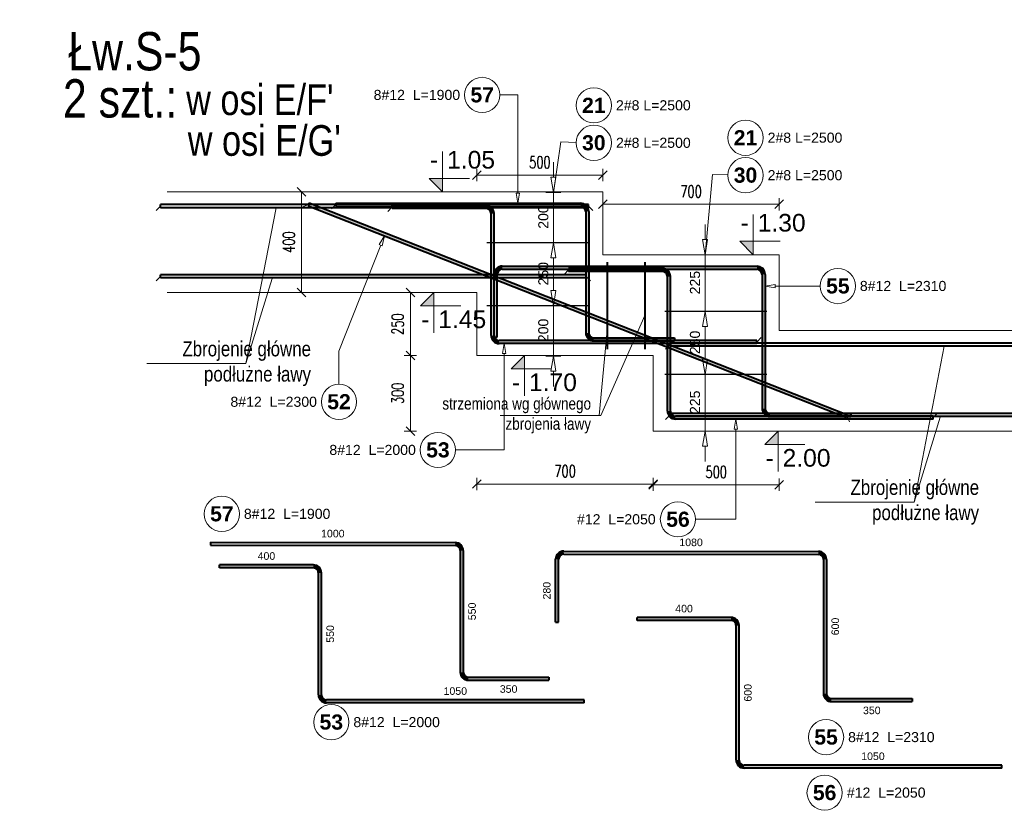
# Model space of a CAD drawing. Extents: x 40861 to 114399, y -71497 to -5875.
# Tile 22 of 45: x 87682 to 91590, y -40078 to -36940. Entities that reach past the tile are written whole.
import ezdxf
from ezdxf.enums import TextEntityAlignment as Align

# ---------------------------------------------------------------- set-up
doc = ezdxf.new("R2010")
doc.units = 0
doc.header["$LTSCALE"] = 10
doc.header["$MEASUREMENT"] = 0
for name, color, linetype, lineweight in [('P-Opis', 1, 'Continuous', 18), ('P-Opis fundamenty', 193, 'Continuous', 9), ('P-Wymiar', 254, 'Continuous', 9)]:
    doc.layers.add(name, color=color, linetype=linetype, lineweight=lineweight)
for name, color, linetype in [('RCAD_kształt pręta', 7, 'Continuous'), ('RCAD_opis kształtu pręta', 7, 'Continuous'), ('RCAD_opis rozkładu', 7, 'Continuous'), ('RCAD_pręt wyrzucony', 130, 'Continuous'), ('RCAD_rozkład pręta', 7, 'Continuous'), ('RCAD_symbole graficzne', 7, 'Continuous')]:
    doc.layers.add(name, color=color, linetype=linetype)
doc.styles.add('_Fd Opis', font='arial.ttf', dxfattribs={"width": 0.8})
doc.styles.add('ROMANS', font='romans.shx', dxfattribs={"width": 0.7})
doc.styles.add('style1', font='arial.ttf')
doc.styles.add('style3', font='arialbd.ttf')
doc.dimstyles.new('A25', dxfattribs={"dimscale": 27, "dimtxt": 1.75, "dimasz": 0.05, "dimexe": 0, "dimexo": 0, "dimgap": 1, "dimtad": 1, "dimdec": 4, "dimrnd": 1, "dimdsep": 46, "dimtxsty": 'ROMANS', "dimblk": '[[[[[[[[', "dimcen": 2, "dimdle": 2, "dimse1": 1, "dimse2": 1, "dimclrd": 256, "dimclrt": 1, "dimadec": 0, "dimazin": 0, "dimtfac": 1, "dimtdec": 4, "dimtix": 1, "dimtmove": 2, "dimatfit": 3, "dimldrblk": '[[[[[[[[', "dimfxl": 0, "dimtvp": 0.6, "dimtolj": 1, "dimlwd": -1, "dimarcsym": 0})

# ---------------------------------------------------------------- blocks, each defined once
blk = doc.blocks.new('[[[[[[[[')
at = {"layer": 'P-Wymiar'}
for p, q in [((-12.7, -12.7), (12.7, 12.7)), ((0, 0), (-4.6, 0)), ((0, 18), (0, -18))]:
    blk.add_line(p, q, dxfattribs=at)
blk = doc.blocks.new('*D727')
at = {"layer": 'Defpoints', "color": 0}
for p in [(89496.9, -38022.7), (89232.7, -38272.7), (89496.9, -38272.7)]:
    blk.add_point(p, dxfattribs=at)
at = {"layer": 'P-Wymiar', "transparency": 16777216}
blk.add_line((89232.7, -38024.1), (89232.7, -38271.4), dxfattribs=at)
at = {"layer": 'P-Wymiar', "transparency": 16777216, "xscale": 1.35, "yscale": 1.35, "zscale": 1.35}
for p, rotation in [((89232.7, -38022.7), 90), ((89232.7, -38272.7), 270)]:
    blk.add_blockref('[[[[[[[[', p, dxfattribs=dict(at, rotation=rotation))
at = {"layer": 'P-Wymiar', "color": 1, "transparency": 16777216, "insert": (89182.1, -38147.7), "char_height": 47.25, "attachment_point": 5, "rotation": 90, "style": 'ROMANS'}
blk.add_mtext('\\A1;250', dxfattribs=at)
blk = doc.blocks.new('*D728')
at = {"layer": 'Defpoints', "color": 0}
for p in [(89496.9, -38272.7), (89232.7, -38572.7), (90196.9, -38572.7)]:
    blk.add_point(p, dxfattribs=at)
at = {"layer": 'P-Wymiar', "transparency": 16777216}
blk.add_line((89232.7, -38274.1), (89232.7, -38571.4), dxfattribs=at)
at = {"layer": 'P-Wymiar', "transparency": 16777216, "xscale": 1.35, "yscale": 1.35, "zscale": 1.35}
for p, rotation in [((89232.7, -38272.7), 90), ((89232.7, -38572.7), 270)]:
    blk.add_blockref('[[[[[[[[', p, dxfattribs=dict(at, rotation=rotation))
at = {"layer": 'P-Wymiar', "color": 1, "transparency": 16777216, "insert": (89182.1, -38422.7), "char_height": 47.25, "attachment_point": 5, "rotation": 90, "style": 'ROMANS'}
blk.add_mtext('\\A1;300', dxfattribs=at)
blk = doc.blocks.new('*D729')
at = {"layer": 'Defpoints', "color": 0}
for p in [(89996.9, -37622.7), (89996.9, -37872.7), (91975.4, -37872.7)]:
    blk.add_point(p, dxfattribs=at)
at = {"layer": 'P-Wymiar', "transparency": 16777216}
blk.add_line((91975.4, -37624.1), (91975.4, -37871.4), dxfattribs=at)
at = {"layer": 'P-Wymiar', "transparency": 16777216, "xscale": 1.35, "yscale": 1.35, "zscale": 1.35}
for p, rotation in [((91975.4, -37622.7), 90), ((91975.4, -37872.7), 270)]:
    blk.add_blockref('[[[[[[[[', p, dxfattribs=dict(at, rotation=rotation))
at = {"layer": 'P-Wymiar', "color": 1, "transparency": 16777216, "insert": (91924.8, -37747.7), "char_height": 47.25, "attachment_point": 5, "rotation": 90, "style": 'ROMANS'}
blk.add_mtext('\\A1;250', dxfattribs=at)
blk = doc.blocks.new('*D730')
at = {"layer": 'Defpoints', "color": 0}
for p in [(89996.9, -37872.7), (91850.7, -38172.7), (91975.4, -38172.7)]:
    blk.add_point(p, dxfattribs=at)
at = {"layer": 'P-Wymiar', "transparency": 16777216}
blk.add_line((91975.4, -37874.1), (91975.4, -38171.4), dxfattribs=at)
at = {"layer": 'P-Wymiar', "transparency": 16777216, "xscale": 1.35, "yscale": 1.35, "zscale": 1.35}
for p, rotation in [((91975.4, -37872.7), 90), ((91975.4, -38172.7), 270)]:
    blk.add_blockref('[[[[[[[[', p, dxfattribs=dict(at, rotation=rotation))
at = {"layer": 'P-Wymiar', "color": 1, "transparency": 16777216, "insert": (91924.8, -38022.7), "char_height": 47.25, "attachment_point": 5, "rotation": 90, "style": 'ROMANS'}
blk.add_mtext('\\A1;300', dxfattribs=at)
blk = doc.blocks.new('*D731')
at = {"layer": 'Defpoints', "color": 0}
for p in [(89496.9, -37737.4), (90196.9, -38287.4), (90196.9, -38782.7)]:
    blk.add_point(p, dxfattribs=at)
at = {"layer": 'P-Wymiar', "transparency": 16777216}
blk.add_line((89498.3, -38782.7), (90195.6, -38782.7), dxfattribs=at)
at = {"layer": 'P-Wymiar', "transparency": 16777216, "xscale": 1.35, "yscale": 1.35, "zscale": 1.35, "rotation": 180}
blk.add_blockref('[[[[[[[[', (89496.9, -38782.7), dxfattribs=at)
at = {"layer": 'P-Wymiar', "transparency": 16777216, "xscale": 1.35, "yscale": 1.35, "zscale": 1.35}
blk.add_blockref('[[[[[[[[', (90196.9, -38782.7), dxfattribs=at)
at = {"layer": 'P-Wymiar', "color": 1, "transparency": 16777216, "insert": (89846.9, -38732.1), "char_height": 47.25, "attachment_point": 5, "style": 'ROMANS'}
blk.add_mtext('\\A1;700', dxfattribs=at)
blk = doc.blocks.new('*D732')
at = {"layer": 'Defpoints', "color": 0}
for p in [(88616, -37622.7), (88800.8, -37622.7), (88616, -38022.7)]:
    blk.add_point(p, dxfattribs=at)
at = {"layer": 'P-Wymiar', "transparency": 16777216}
blk.add_line((88800.8, -38021.4), (88800.8, -37624.1), dxfattribs=at)
at = {"layer": 'P-Wymiar', "transparency": 16777216, "xscale": 1.35, "yscale": 1.35, "zscale": 1.35}
for p, rotation in [((88800.8, -37622.7), 90), ((88800.8, -38022.7), 270)]:
    blk.add_blockref('[[[[[[[[', p, dxfattribs=dict(at, rotation=rotation))
at = {"layer": 'P-Wymiar', "color": 1, "transparency": 16777216, "insert": (88750.2, -37822.7), "char_height": 47.25, "attachment_point": 5, "rotation": 90, "style": 'ROMANS'}
blk.add_mtext('\\A1;400', dxfattribs=at)
blk = doc.blocks.new('*D734')
at = {"layer": 'Defpoints', "color": 0}
for p in [(90696.9, -37672.5), (89996.9, -38186.8), (90696.9, -38436.8)]:
    blk.add_point(p, dxfattribs=at)
at = {"layer": 'P-Wymiar', "transparency": 16777216}
blk.add_line((89998.3, -37672.5), (90695.6, -37672.5), dxfattribs=at)
at = {"layer": 'P-Wymiar', "transparency": 16777216, "xscale": 1.35, "yscale": 1.35, "zscale": 1.35, "rotation": 180}
blk.add_blockref('[[[[[[[[', (89996.9, -37672.5), dxfattribs=at)
at = {"layer": 'P-Wymiar', "transparency": 16777216, "xscale": 1.35, "yscale": 1.35, "zscale": 1.35}
blk.add_blockref('[[[[[[[[', (90696.9, -37672.5), dxfattribs=at)
at = {"layer": 'P-Wymiar', "color": 1, "transparency": 16777216, "insert": (90346.9, -37621.9), "char_height": 47.25, "attachment_point": 5, "style": 'ROMANS'}
blk.add_mtext('\\A1;700', dxfattribs=at)
blk = doc.blocks.new('*D760')
at = {"layer": 'Defpoints', "color": 0}
for p in [(90696.9, -38172.7), (90196.9, -38422.7), (90696.9, -38785.6)]:
    blk.add_point(p, dxfattribs=at)
at = {"layer": 'P-Wymiar', "transparency": 16777216}
blk.add_line((90198.3, -38785.6), (90695.6, -38785.6), dxfattribs=at)
at = {"layer": 'P-Wymiar', "transparency": 16777216, "xscale": 1.35, "yscale": 1.35, "zscale": 1.35, "rotation": 180}
blk.add_blockref('[[[[[[[[', (90196.9, -38785.6), dxfattribs=at)
at = {"layer": 'P-Wymiar', "transparency": 16777216, "xscale": 1.35, "yscale": 1.35, "zscale": 1.35}
blk.add_blockref('[[[[[[[[', (90696.9, -38785.6), dxfattribs=at)
at = {"layer": 'P-Wymiar', "color": 1, "transparency": 16777216, "insert": (90446.9, -38735), "char_height": 47.25, "attachment_point": 5, "style": 'ROMANS'}
blk.add_mtext('\\A1;500', dxfattribs=at)
blk = doc.blocks.new('*D761')
at = {"layer": 'Defpoints', "color": 0}
for p in [(89996.9, -37556.3), (89996.9, -37818.7), (89496.9, -38272.7)]:
    blk.add_point(p, dxfattribs=at)
at = {"layer": 'P-Wymiar', "transparency": 16777216}
blk.add_line((89498.3, -37556.3), (89995.6, -37556.3), dxfattribs=at)
at = {"layer": 'P-Wymiar', "transparency": 16777216, "xscale": 1.35, "yscale": 1.35, "zscale": 1.35, "rotation": 180}
blk.add_blockref('[[[[[[[[', (89496.9, -37556.3), dxfattribs=at)
at = {"layer": 'P-Wymiar', "transparency": 16777216, "xscale": 1.35, "yscale": 1.35, "zscale": 1.35}
blk.add_blockref('[[[[[[[[', (89996.9, -37556.3), dxfattribs=at)
at = {"layer": 'P-Wymiar', "color": 1, "transparency": 16777216, "insert": (89746.9, -37505.7), "char_height": 47.25, "attachment_point": 5, "style": 'ROMANS'}
blk.add_mtext('\\A1;500', dxfattribs=at)

msp = doc.modelspace()

# ---------------------------------------------------------------- hatches: boundary and pattern name
at = {"layer": 'RCAD_kształt pręta', "lineweight": 40, "true_color": 0x919191}
for points in [[(88826.25018, -37678.19314), (88830.64411, -37667.02653), (90967.96728, -38508.03777), (90963.57335, -38519.20439)], [(88936.88815, -37679.55369), (88936.90039, -37667.5537), (89908.6374, -37668.54535), (89908.62516, -37680.54534)], [(89532.75621, -37677.15549), (89532.75621, -37689.15549), (89159.92454, -37689.15549), (89159.92454, -37677.15549)], [(89564.75621, -38193.23076), (89552.75621, -38193.23076), (89552.75621, -37709.15549), (89564.75621, -37709.15549)], [(89928.60475, -37700.54533), (89940.60475, -37700.54533), (89940.60475, -38183.02316), (89928.60475, -38183.02316)], [(89577.27543, -38199.56198), (89565.27544, -38199.55047), (89565.51506, -37949.55059), (89577.51506, -37949.56209)], [(89597.53422, -37929.58127), (89597.54572, -37917.58128), (90608.63542, -37918.55042), (90608.62392, -37930.55042)], [(90232.75621, -37927.15549), (90232.75621, -37939.15549), (89859.92454, -37939.15549), (89859.92454, -37927.15549)], [(90628.60475, -37950.55041), (90640.60475, -37950.55041), (90640.60475, -38483.02316), (90628.60475, -38483.02316)], [(90264.75621, -38493.23076), (90252.75621, -38493.23076), (90252.75621, -37959.15549), (90264.75621, -37959.15549)], [(90607.66426, -38213.23076), (90607.66426, -38225.23076), (89584.75621, -38225.23076), (89584.75621, -38213.23076)], [(89960.60475, -38215.02316), (89960.60475, -38203.02316), (90280.60475, -38203.02316), (90280.60475, -38215.02316)], [(91307.66426, -38513.23076), (91307.66426, -38525.23076), (90284.75621, -38525.23076), (90284.75621, -38513.23076)], [(90660.60475, -38515.02316), (90660.60475, -38503.02316), (90980.60475, -38503.02316), (90980.60475, -38515.02316)]]:
    msp.add_hatch(color=252, dxfattribs=at).paths.add_polyline_path(points, flags=0)
h = msp.add_hatch(color=252, dxfattribs=at)
edge = h.paths.add_edge_path(flags=0)
edge.add_line((89564.75621, -37709.15549), (89552.75621, -37709.15549))
edge.add_arc((89532.75621, -37709.15549), 20, 0, 90.00000005)
edge.add_line((89532.75621, -37689.15549), (89532.75621, -37677.15549))
edge.add_arc((89532.75621, -37709.15549), 32, 360, 450.00000005, ccw=False)
h = msp.add_hatch(color=252, dxfattribs=at)
edge = h.paths.add_edge_path(flags=0)
edge.add_line((89940.60475, -37700.54533), (89928.60475, -37700.54533))
edge.add_arc((89908.60475, -37700.54533), 20, 0, 89.94153022)
edge.add_line((89908.62516, -37680.54534), (89908.6374, -37668.54535))
edge.add_arc((89908.60475, -37700.54533), 32, 360, 449.94153022, ccw=False)
h = msp.add_hatch(color=252, dxfattribs=at)
edge = h.paths.add_edge_path(flags=0)
edge.add_line((89597.54572, -37917.58128), (89597.53422, -37929.58127))
edge.add_arc((89597.51505, -37949.58126), 20, 89.94508105, 179.94508105)
edge.add_line((89577.51506, -37949.56209), (89565.51506, -37949.55059))
edge.add_arc((89597.51505, -37949.58126), 32, 449.94508105, 539.94508105, ccw=False)
h = msp.add_hatch(color=252, dxfattribs=at)
edge = h.paths.add_edge_path(flags=0)
edge.add_line((90264.75621, -37959.15549), (90252.75621, -37959.15549))
edge.add_arc((90232.75621, -37959.15549), 20, 0, 90.00000005)
edge.add_line((90232.75621, -37939.15549), (90232.75621, -37927.15549))
edge.add_arc((90232.75621, -37959.15549), 32, 360, 450.00000005, ccw=False)
h = msp.add_hatch(color=252, dxfattribs=at)
edge = h.paths.add_edge_path(flags=0)
edge.add_line((90640.60475, -37950.55041), (90628.60475, -37950.55041))
edge.add_arc((90608.60475, -37950.55041), 20, 0, 89.94508105)
edge.add_line((90608.62392, -37930.55042), (90608.63542, -37918.55042))
edge.add_arc((90608.60475, -37950.55041), 32, 360, 449.94508105, ccw=False)
h = msp.add_hatch(color=252, dxfattribs=at)
edge = h.paths.add_edge_path(flags=0)
edge.add_line((89928.60475, -38183.02316), (89940.60475, -38183.02316))
edge.add_arc((89960.60475, -38183.02316), 20, -180, -90)
edge.add_line((89960.60475, -38203.02316), (89960.60475, -38215.02316))
edge.add_arc((89960.60475, -38183.02316), 32, 180, 270, ccw=False)
h = msp.add_hatch(color=252, dxfattribs=at)
edge = h.paths.add_edge_path(flags=0)
edge.add_line((89552.75621, -38193.23076), (89564.75621, -38193.23076))
edge.add_arc((89584.75621, -38193.23076), 20, -180, -90)
edge.add_line((89584.75621, -38213.23076), (89584.75621, -38225.23076))
edge.add_arc((89584.75621, -38193.23076), 32, 180, 270, ccw=False)
h = msp.add_hatch(color=252, dxfattribs=at)
edge = h.paths.add_edge_path(flags=0)
edge.add_line((90252.75621, -38493.23076), (90264.75621, -38493.23076))
edge.add_arc((90284.75621, -38493.23076), 20, -180, -90)
edge.add_line((90284.75621, -38513.23076), (90284.75621, -38525.23076))
edge.add_arc((90284.75621, -38493.23076), 32, 180, 270, ccw=False)
h = msp.add_hatch(color=252, dxfattribs=at)
edge = h.paths.add_edge_path(flags=0)
edge.add_line((90628.60475, -38483.02316), (90640.60475, -38483.02316))
edge.add_arc((90660.60475, -38483.02316), 20, -180, -90)
edge.add_line((90660.60475, -38503.02316), (90660.60475, -38515.02316))
edge.add_arc((90660.60475, -38483.02316), 32, 180, 270, ccw=False)
at = {"layer": 'RCAD_pręt wyrzucony', "lineweight": 40}
for points in [[(88438.79718, -39026.08461), (88438.80943, -39014.08461), (89410.54644, -39015.07626), (89410.53419, -39027.07625)], [(89430.51378, -39047.07624), (89442.51378, -39047.07624), (89442.51378, -39529.55407), (89430.51378, -39529.55407)], [(89820.94557, -39331.02844), (89808.94557, -39331.01694), (89809.1852, -39081.01706), (89821.1852, -39081.02856)], [(89841.20436, -39061.04774), (89841.21586, -39049.04774), (90852.30556, -39050.01689), (90852.29405, -39062.01688)], [(90872.27488, -39082.01687), (90884.27488, -39082.01687), (90884.27488, -39614.48963), (90872.27488, -39614.48963)], [(88847.45908, -39103.68472), (88847.45908, -39115.68472), (88474.62741, -39115.68472), (88474.62741, -39103.68472)], [(88879.45908, -39619.76), (88867.45908, -39619.76), (88867.45908, -39135.68472), (88879.45908, -39135.68472)], [(90505.41966, -39312.36047), (90505.41966, -39324.36047), (90132.58799, -39324.36047), (90132.58799, -39312.36047)], [(90537.41966, -39878.43575), (90525.41966, -39878.43575), (90525.41966, -39344.36047), (90537.41966, -39344.36047)], [(89462.51378, -39561.55407), (89462.51378, -39549.55407), (89782.51378, -39549.55407), (89782.51378, -39561.55407)], [(90904.27488, -39646.48963), (90904.27488, -39634.48963), (91224.27488, -39634.48963), (91224.27488, -39646.48963)], [(89922.36713, -39639.76), (89922.36713, -39651.76), (88899.45908, -39651.76), (88899.45908, -39639.76)], [(91580.32771, -39898.43575), (91580.32771, -39910.43575), (90557.41966, -39910.43575), (90557.41966, -39898.43575)]]:
    msp.add_hatch(color=4, dxfattribs=at).paths.add_polyline_path(points, flags=0)
h = msp.add_hatch(color=4, dxfattribs=at)
edge = h.paths.add_edge_path(flags=0)
edge.add_line((89442.51378, -39047.07624), (89430.51378, -39047.07624))
edge.add_arc((89410.51378, -39047.07624), 20, 0, 89.94153022)
edge.add_line((89410.53419, -39027.07625), (89410.54644, -39015.07626))
edge.add_arc((89410.51378, -39047.07624), 32, 360, 449.94153022, ccw=False)
h = msp.add_hatch(color=4, dxfattribs=at)
edge = h.paths.add_edge_path(flags=0)
edge.add_line((89841.21586, -39049.04774), (89841.20436, -39061.04774))
edge.add_arc((89841.18519, -39081.04773), 20, 89.94508105, 179.94508105)
edge.add_line((89821.1852, -39081.02856), (89809.1852, -39081.01706))
edge.add_arc((89841.18519, -39081.04773), 32, 449.94508105, 539.94508105, ccw=False)
h = msp.add_hatch(color=4, dxfattribs=at)
edge = h.paths.add_edge_path(flags=0)
edge.add_line((90884.27488, -39082.01687), (90872.27488, -39082.01687))
edge.add_arc((90852.27488, -39082.01687), 20, 0, 89.94508105)
edge.add_line((90852.29405, -39062.01688), (90852.30556, -39050.01689))
edge.add_arc((90852.27488, -39082.01687), 32, 360, 449.94508105, ccw=False)
h = msp.add_hatch(color=4, dxfattribs=at)
edge = h.paths.add_edge_path(flags=0)
edge.add_line((88879.45908, -39135.68472), (88867.45908, -39135.68472))
edge.add_arc((88847.45908, -39135.68472), 20, 0, 90.00000005)
edge.add_line((88847.45908, -39115.68472), (88847.45908, -39103.68472))
edge.add_arc((88847.45908, -39135.68472), 32, 360, 450.00000005, ccw=False)
h = msp.add_hatch(color=4, dxfattribs=at)
edge = h.paths.add_edge_path(flags=0)
edge.add_line((90537.41966, -39344.36047), (90525.41966, -39344.36047))
edge.add_arc((90505.41966, -39344.36047), 20, 0, 90.00000005)
edge.add_line((90505.41966, -39324.36047), (90505.41966, -39312.36047))
edge.add_arc((90505.41966, -39344.36047), 32, 360, 450.00000005, ccw=False)
h = msp.add_hatch(color=4, dxfattribs=at)
edge = h.paths.add_edge_path(flags=0)
edge.add_line((89430.51378, -39529.55407), (89442.51378, -39529.55407))
edge.add_arc((89462.51378, -39529.55407), 20, -180, -90)
edge.add_line((89462.51378, -39549.55407), (89462.51378, -39561.55407))
edge.add_arc((89462.51378, -39529.55407), 32, 180, 270, ccw=False)
h = msp.add_hatch(color=4, dxfattribs=at)
edge = h.paths.add_edge_path(flags=0)
edge.add_line((88867.45908, -39619.76), (88879.45908, -39619.76))
edge.add_arc((88899.45908, -39619.76), 20, -180, -90)
edge.add_line((88899.45908, -39639.76), (88899.45908, -39651.76))
edge.add_arc((88899.45908, -39619.76), 32, 180, 270, ccw=False)
h = msp.add_hatch(color=4, dxfattribs=at)
edge = h.paths.add_edge_path(flags=0)
edge.add_line((90872.27488, -39614.48963), (90884.27488, -39614.48963))
edge.add_arc((90904.27488, -39614.48963), 20, -180, -90)
edge.add_line((90904.27488, -39634.48963), (90904.27488, -39646.48963))
edge.add_arc((90904.27488, -39614.48963), 32, 180, 270, ccw=False)
h = msp.add_hatch(color=4, dxfattribs=at)
edge = h.paths.add_edge_path(flags=0)
edge.add_line((90525.41966, -39878.43575), (90537.41966, -39878.43575))
edge.add_arc((90557.41966, -39878.43575), 20, -180, -90)
edge.add_line((90557.41966, -39898.43575), (90557.41966, -39910.43575))
edge.add_arc((90557.41966, -39878.43575), 32, 180, 270, ccw=False)
at = {"layer": 'RCAD_symbole graficzne', "lineweight": 40}
for points in [[(89307.18345, -37569.39007), (89360.51678, -37622.7234), (89360.51678, -37569.39007)], [(90540.25631, -37819.39007), (90593.58964, -37872.7234), (90593.58964, -37819.39007)], [(89272.17627, -38076.05674), (89325.5096, -38022.7234), (89325.5096, -38076.05674)], [(89632.1815, -38326.05674), (89685.51483, -38272.7234), (89685.51483, -38326.05674)], [(90639.0688, -38626.05674), (90692.40213, -38572.7234), (90692.40213, -38626.05674)]]:
    msp.add_hatch(color=1, dxfattribs=at).paths.add_polyline_path(points, flags=0)

# ---------------------------------------------------------------- linework, layer by layer
at = {"lineweight": 40}
for points in [[(90013.4193, -37901.68639), (90013.4193, -38247.787)], [(90163.4193, -37901.68639), (90163.4193, -38247.787)]]:
    msp.add_lwpolyline(points, dxfattribs=at)
at = {"layer": 'P-Opis', "lineweight": 13}
for points in [[(88186.94624, -38304.78784), (88579.64872, -38304.78784), (88699.57757, -37685.8527), (88579.64872, -38304.78784), (88684.08684, -37967.58915)], [(89595.61589, -38511.18071), (89988.31837, -38511.18071), (90163.4193, -38114.38922), (89988.31837, -38511.18071), (90163.4193, -38114.38922)], [(89589.09399, -38511.18071), (89981.79646, -38511.18071), (90013.4193, -38173.98202), (89981.79646, -38511.18071), (90013.4193, -38173.98202)], [(90839.22503, -38854.78784), (91231.92751, -38854.78784), (91351.85635, -38235.8527), (91231.92751, -38854.78784), (91336.36563, -38517.58915)]]:
    msp.add_lwpolyline(points, dxfattribs=at)
at = {"layer": 'P-Opis fundamenty', "color": 2}
msp.add_lwpolyline([(88267.26942, -37622.7234), (89996.94436, -37622.7234), (89996.94436, -37872.7234), (90696.94436, -37872.7234), (90696.94436, -38172.7234), (91683.83116, -38172.7234)], dxfattribs=at)
at = {"layer": 'P-Opis fundamenty', "color": 1}
msp.add_lwpolyline([(88267.26942, -38022.7234), (89496.94436, -38022.7234), (89496.94436, -38272.7234), (90196.94436, -38272.7234), (90196.94436, -38572.7234), (91683.83116, -38572.7234)], dxfattribs=at)
at = {"layer": 'RCAD_kształt pręta', "color": 2, "lineweight": 5}
for p, q in [((88240.38345, -37679.8527), (88222.88345, -37697.3527)), ((88828.44714, -37672.60983), (88805.75467, -37682.48667)), ((88936.89427, -37673.5537), (88919.37642, -37691.03583)), ((89939.74894, -37679.8527), (89957.24894, -37697.3527)), ((89159.92454, -37683.15549), (89142.42454, -37700.65549)), ((89859.92454, -37933.15549), (89842.42454, -37950.65549)), ((88240.38345, -37958.90558), (88222.88345, -37976.40558)), ((89929.72998, -37958.90558), (89947.22998, -37976.40558)), ((90607.66426, -38219.23076), (90625.16426, -38201.73076)), ((90262.18288, -38229.8527), (90244.68288, -38247.3527)), ((90262.18288, -38508.90558), (90244.68288, -38526.40558)), ((90965.77031, -38513.62108), (90975.64715, -38536.31355)), ((91307.66426, -38519.23076), (91325.16426, -38501.73076))]:
    msp.add_line(p, q, dxfattribs=at)
at = {"layer": 'RCAD_kształt pręta', "color": 4, "lineweight": 40}
for p, q in [((89939.74894, -37673.8527), (88240.38345, -37673.8527)), ((88240.38345, -37685.8527), (88240.38345, -37673.8527)), ((88830.64411, -37667.02653), (88826.25018, -37678.19314)), ((88826.25018, -37678.19314), (90963.57335, -38519.20439)), ((88830.64411, -37667.02653), (90967.96728, -38508.03777)), ((88936.90039, -37667.5537), (88936.88815, -37679.55369)), ((88936.88815, -37679.55369), (89908.62516, -37680.54534)), ((88936.90039, -37667.5537), (89908.6374, -37668.54535)), ((89532.75621, -37677.15549), (89159.92454, -37677.15549)), ((89159.92454, -37689.15549), (89159.92454, -37677.15549)), ((89939.74894, -37685.8527), (89939.74894, -37673.8527)), ((89939.74894, -37685.8527), (88240.38345, -37685.8527)), ((89532.75621, -37689.15549), (89159.92454, -37689.15549)), ((89552.75621, -38193.23076), (89552.75621, -37709.15549)), ((89564.75621, -38193.23076), (89564.75621, -37709.15549)), ((89928.60475, -37700.54533), (89928.60475, -38183.02316)), ((89940.60475, -37700.54533), (89940.60475, -38183.02316)), ((89929.72998, -37952.90558), (88240.38345, -37952.90558)), ((88240.38345, -37964.90558), (88240.38345, -37952.90558)), ((89565.27544, -38199.55047), (89565.51506, -37949.55059)), ((89577.27543, -38199.56198), (89577.51506, -37949.56209)), ((89597.53422, -37929.58127), (90608.62392, -37930.55042)), ((89597.54572, -37917.58128), (90608.63542, -37918.55042)), ((90232.75621, -37927.15549), (89859.92454, -37927.15549)), ((89859.92454, -37939.15549), (89859.92454, -37927.15549)), ((90232.75621, -37939.15549), (89859.92454, -37939.15549)), ((89929.72998, -37964.90558), (89929.72998, -37952.90558)), ((90628.60475, -37950.55041), (90628.60475, -38483.02316)), ((90640.60475, -37950.55041), (90640.60475, -38483.02316)), ((89929.72998, -37964.90558), (88240.38345, -37964.90558)), ((90252.75621, -38493.23076), (90252.75621, -37959.15549)), ((90264.75621, -38493.23076), (90264.75621, -37959.15549)), ((89565.27544, -38199.55047), (89577.27543, -38199.56198)), ((90607.66426, -38213.23076), (89584.75621, -38213.23076)), ((90607.66426, -38225.23076), (89584.75621, -38225.23076)), ((89960.60475, -38203.02316), (90280.60475, -38203.02316)), ((89960.60475, -38215.02316), (90280.60475, -38215.02316)), ((91961.54837, -38223.8527), (90262.18288, -38223.8527)), ((90262.18288, -38235.8527), (90262.18288, -38223.8527)), ((90280.60475, -38203.02316), (90280.60475, -38215.02316)), ((90607.66426, -38225.23076), (90607.66426, -38213.23076)), ((91961.54837, -38235.8527), (90262.18288, -38235.8527)), ((91951.52941, -38502.90558), (90262.18288, -38502.90558)), ((90262.18288, -38514.90558), (90262.18288, -38502.90558)), ((91951.52941, -38514.90558), (90262.18288, -38514.90558)), ((91307.66426, -38513.23076), (90284.75621, -38513.23076)), ((91307.66426, -38525.23076), (90284.75621, -38525.23076)), ((90660.60475, -38503.02316), (90980.60475, -38503.02316)), ((90660.60475, -38515.02316), (90980.60475, -38515.02316)), ((90967.96728, -38508.03777), (90963.57335, -38519.20439)), ((90980.60475, -38503.02316), (90980.60475, -38515.02316)), ((91307.66426, -38525.23076), (91307.66426, -38513.23076))]:
    msp.add_line(p, q, dxfattribs=at)
for centre, radius, start, end in [((89532.75621, -37709.15549), 32, 0, 90.00000005), ((89908.60475, -37700.54533), 20, 0, 89.94153022), ((89908.60475, -37700.54533), 32, 0, 89.94153022), ((89532.75621, -37709.15549), 20, 0, 90.00000005), ((89597.51505, -37949.58126), 32, 89.94508105, 179.94508105), ((89597.51505, -37949.58126), 20, 89.94508105, 179.94508105), ((90232.75621, -37959.15549), 32, 0, 90.00000005), ((90232.75621, -37959.15549), 20, 0, 90.00000005), ((90608.60475, -37950.55041), 20, 0, 89.94508105), ((90608.60475, -37950.55041), 32, 0, 89.94508105), ((89960.60475, -38183.02316), 32, 180, 270), ((89960.60475, -38183.02316), 20, 180, 270), ((89584.75621, -38193.23076), 32, 180, 270), ((89584.75621, -38193.23076), 20, 180, 270), ((90284.75621, -38493.23076), 32, 180, 270), ((90284.75621, -38493.23076), 20, 180, 270), ((90660.60475, -38483.02316), 32, 180, 270), ((90660.60475, -38483.02316), 20, 180, 270)]:
    msp.add_arc(centre, radius, start, end, dxfattribs=at)
at = {"layer": 'RCAD_opis kształtu pręta', "color": 8, "lineweight": 0}
for p, q in [((89659.258, -37238.46134), (89587.57251, -37238.46134)), ((89659.258, -37238.46134), (89658.86019, -37628.29043)), ((89658.81937, -37668.29041), (89652.19352, -37628.28363)), ((89665.52685, -37628.29723), (89652.19352, -37628.28363)), ((89665.52685, -37628.29723), (89658.81937, -37668.29041)), ((89108.44464, -37832.21857), (89129.29475, -37797.43758)), ((89129.29475, -37797.43758), (89120.85199, -37837.10071)), ((88949.14315, -38255.26998), (89114.64831, -37834.65964)), ((89108.44464, -37832.21857), (89120.85199, -37837.10071)), ((90640.60475, -37996.88021), (90680.60475, -37990.21355)), ((90680.60475, -38003.54688), (90680.60475, -37990.21355)), ((90680.60475, -38003.54688), (90640.60475, -37996.88021)), ((90787.73081, -37996.88021), (90680.60475, -37996.88021)), ((90787.73081, -37996.88021), (90859.4163, -37996.88021)), ((89598.69311, -38265.23076), (89605.35978, -38225.23076)), ((89605.35978, -38225.23076), (89612.02645, -38265.23076)), ((88949.14315, -38255.26998), (88949.14315, -38386.54299)), ((89598.69311, -38265.23076), (89612.02645, -38265.23076)), ((89605.35978, -38647.57465), (89605.35978, -38265.23076)), ((90517.58113, -38565.23076), (90524.2478, -38525.23076)), ((90524.2478, -38525.23076), (90530.91446, -38565.23076)), ((90517.58113, -38565.23076), (90530.91446, -38565.23076)), ((90524.2478, -38797.93799), (90524.2478, -38565.23076)), ((89605.35978, -38647.57465), (89411.79937, -38647.57465)), ((90524.2478, -38797.93799), (90524.24779, -38922.88916)), ((90524.24779, -38922.88916), (90364.72573, -38922.88916))]:
    msp.add_line(p, q, dxfattribs=at)
for centre in [(89517.57251, -37238.46134), (90929.4163, -37996.88021), (88949.14315, -38456.54299), (89341.79937, -38647.57465), (90294.72573, -38922.88916)]:
    msp.add_circle(centre, 70, dxfattribs=at)
at = {"layer": 'RCAD_opis rozkładu', "color": 8, "lineweight": 0}
for p, q in [((89830.28453, -37425.11334), (89800.31242, -37625.20294)), ((89830.28453, -37425.11334), (89890.86505, -37426.72666)), ((89800.31242, -37505.20294), (89800.31242, -37565.20294)), ((90432.36969, -37553.66078), (90402.39758, -37872.7234)), ((90432.36969, -37553.66078), (90492.95021, -37555.2741)), ((89800.31242, -37625.20294), (89790.31242, -37565.20294)), ((89810.31242, -37565.20294), (89790.31242, -37565.20294)), ((89810.31242, -37565.20294), (89800.31242, -37625.20294)), ((89830.31242, -37625.20294), (89770.31242, -37625.20294)), ((89800.31242, -37825.20294), (89800.31242, -37625.20294)), ((90402.39758, -37752.7234), (90402.39758, -37812.7234)), ((89770.31242, -37825.20294), (89830.31242, -37825.20294)), ((89790.31242, -37885.20294), (89800.31242, -37825.20294)), ((89800.31242, -37825.20294), (89810.31242, -37885.20294)), ((90402.39758, -37872.7234), (90392.39758, -37812.7234)), ((90412.39758, -37812.7234), (90392.39758, -37812.7234)), ((90412.39758, -37812.7234), (90402.39758, -37872.7234)), ((90432.39758, -37872.7234), (90372.39758, -37872.7234)), ((90402.39758, -38097.7234), (90402.39758, -37872.7234)), ((89790.31242, -37885.20294), (89810.31242, -37885.20294)), ((89800.31242, -37950.20294), (89800.31242, -37885.20294)), ((89800.31242, -37950.20294), (89800.31242, -38015.20294)), ((89800.31242, -38075.20294), (89790.31242, -38015.20294)), ((89810.31242, -38015.20294), (89790.31242, -38015.20294)), ((89810.31242, -38015.20294), (89800.31242, -38075.20294)), ((89770.31242, -38075.20294), (89830.31242, -38075.20294)), ((89800.31242, -38075.20294), (89800.31242, -38275.20294)), ((90432.39758, -38097.7234), (90372.39758, -38097.7234)), ((90392.39758, -38157.7234), (90402.39758, -38097.7234)), ((90402.39758, -38097.7234), (90412.39758, -38157.7234)), ((90392.39758, -38157.7234), (90412.39758, -38157.7234)), ((90402.39758, -38222.7234), (90402.39758, -38157.7234)), ((90402.39758, -38222.7234), (90402.39758, -38287.7234)), ((89830.31242, -38275.20294), (89770.31242, -38275.20294)), ((89790.31242, -38335.20294), (89800.31242, -38275.20294)), ((89800.31242, -38275.20294), (89810.31242, -38335.20294)), ((90402.39758, -38347.7234), (90392.39758, -38287.7234)), ((90412.39758, -38287.7234), (90392.39758, -38287.7234)), ((90412.39758, -38287.7234), (90402.39758, -38347.7234)), ((89790.31242, -38335.20294), (89810.31242, -38335.20294)), ((89800.31242, -38395.20294), (89800.31242, -38335.20294)), ((90432.39758, -38347.7234), (90372.39758, -38347.7234)), ((90402.39758, -38347.7234), (90402.39758, -38572.7234)), ((90432.39758, -38572.7234), (90372.39758, -38572.7234)), ((90392.39758, -38632.7234), (90402.39758, -38572.7234)), ((90402.39758, -38572.7234), (90412.39758, -38632.7234)), ((90392.39758, -38632.7234), (90412.39758, -38632.7234)), ((90402.39758, -38692.7234), (90402.39758, -38632.7234))]:
    msp.add_line(p, q, dxfattribs=at)
for centre in [(89960.84024, -37279.69071), (89960.84024, -37428.59016), (90562.9254, -37408.23815), (90562.9254, -37557.1376)]:
    msp.add_circle(centre, 70, dxfattribs=at)
at = {"layer": 'RCAD_pręt wyrzucony', "color": 4, "lineweight": 40}
for p, q in [((88438.80943, -39014.08461), (88438.79718, -39026.08461)), ((88438.79718, -39026.08461), (89410.53419, -39027.07625)), ((88438.80943, -39014.08461), (89410.54644, -39015.07626)), ((89430.51378, -39047.07624), (89430.51378, -39529.55407)), ((89442.51378, -39047.07624), (89442.51378, -39529.55407)), ((89808.94557, -39331.01694), (89809.1852, -39081.01706)), ((89820.94557, -39331.02844), (89821.1852, -39081.02856)), ((89841.20436, -39061.04774), (90852.29405, -39062.01688)), ((89841.21586, -39049.04774), (90852.30556, -39050.01689)), ((90872.27488, -39082.01687), (90872.27488, -39614.48963)), ((90884.27488, -39082.01687), (90884.27488, -39614.48963)), ((88847.45908, -39103.68472), (88474.62741, -39103.68472)), ((88474.62741, -39115.68472), (88474.62741, -39103.68472)), ((88847.45908, -39115.68472), (88474.62741, -39115.68472)), ((88867.45908, -39619.76), (88867.45908, -39135.68472)), ((88879.45908, -39619.76), (88879.45908, -39135.68472)), ((90505.41966, -39312.36047), (90132.58799, -39312.36047)), ((90132.58799, -39324.36047), (90132.58799, -39312.36047)), ((89808.94557, -39331.01694), (89820.94557, -39331.02844)), ((90505.41966, -39324.36047), (90132.58799, -39324.36047)), ((90525.41966, -39878.43575), (90525.41966, -39344.36047)), ((90537.41966, -39878.43575), (90537.41966, -39344.36047)), ((89462.51378, -39549.55407), (89782.51378, -39549.55407)), ((89782.51378, -39549.55407), (89782.51378, -39561.55407)), ((89462.51378, -39561.55407), (89782.51378, -39561.55407)), ((90904.27488, -39634.48963), (91224.27488, -39634.48963)), ((91224.27488, -39634.48963), (91224.27488, -39646.48963)), ((89922.36713, -39639.76), (88899.45908, -39639.76)), ((89922.36713, -39651.76), (88899.45908, -39651.76)), ((89922.36713, -39651.76), (89922.36713, -39639.76)), ((90904.27488, -39646.48963), (91224.27488, -39646.48963)), ((91580.32771, -39898.43575), (90557.41966, -39898.43575)), ((91580.32771, -39910.43575), (91580.32771, -39898.43575)), ((91580.32771, -39910.43575), (90557.41966, -39910.43575))]:
    msp.add_line(p, q, dxfattribs=at)
at = {"layer": 'RCAD_pręt wyrzucony', "color": 8, "lineweight": 0}
for centre in [(88484.09536, -38901.28041), (88918.65148, -39728.02597), (90882.67262, -39787.45248), (90877.02352, -40007.83101)]:
    msp.add_circle(centre, 70, dxfattribs=at)
at = {"layer": 'RCAD_pręt wyrzucony', "color": 4, "lineweight": 40}
for centre, radius, start, end in [((89410.51378, -39047.07624), 20, 0, 89.94153022), ((89410.51378, -39047.07624), 32, 0, 89.94153022), ((89841.18519, -39081.04773), 32, 89.94508105, 179.94508105), ((89841.18519, -39081.04773), 20, 89.94508105, 179.94508105), ((90852.27488, -39082.01687), 20, 0, 89.94508105), ((90852.27488, -39082.01687), 32, 0, 89.94508105), ((88847.45908, -39135.68472), 32, 0, 90.00000005), ((88847.45908, -39135.68472), 20, 0, 90.00000005), ((90505.41966, -39344.36047), 32, 0, 90.00000005), ((90505.41966, -39344.36047), 20, 0, 90.00000005), ((89462.51378, -39529.55407), 32, 180, 270), ((89462.51378, -39529.55407), 20, 180, 270), ((88899.45908, -39619.76), 32, 180, 270), ((88899.45908, -39619.76), 20, 180, 270), ((90904.27488, -39614.48963), 32, 180, 270), ((90904.27488, -39614.48963), 20, 180, 270), ((90557.41966, -39878.43575), 32, 180, 270), ((90557.41966, -39878.43575), 20, 180, 270)]:
    msp.add_arc(centre, radius, start, end, dxfattribs=at)
at = {"layer": 'RCAD_rozkład pręta', "color": 7, "linetype": 'ByBlock', "lineweight": 30}
for p, q in [((89939.93586, -37825.20294), (89535.39256, -37825.20294)), ((89939.93586, -38075.20294), (89535.39256, -38075.20294)), ((90646.94436, -38097.7234), (90242.40106, -38097.7234)), ((90646.94436, -38347.7234), (90242.40106, -38347.7234))]:
    msp.add_line(p, q, dxfattribs=at)
at = {"layer": 'RCAD_symbole graficzne', "color": 1, "lineweight": 0}
for p, q in [((89360.51678, -37622.7234), (89360.51678, -37462.7234)), ((89467.18345, -37569.39007), (89307.18345, -37569.39007)), ((89307.18345, -37569.39007), (89360.51678, -37622.7234)), ((89440.51678, -37622.7234), (89280.51678, -37622.7234)), ((90593.58964, -37872.7234), (90593.58964, -37712.7234)), ((90700.25631, -37819.39007), (90540.25631, -37819.39007)), ((90540.25631, -37819.39007), (90593.58964, -37872.7234)), ((90673.58964, -37872.7234), (90513.58964, -37872.7234)), ((89405.5096, -38022.7234), (89245.5096, -38022.7234)), ((89272.17627, -38076.05674), (89325.5096, -38022.7234)), ((89325.5096, -38022.7234), (89325.5096, -38182.7234)), ((89432.17627, -38076.05674), (89272.17627, -38076.05674)), ((89765.51483, -38272.7234), (89605.51483, -38272.7234)), ((89632.1815, -38326.05674), (89685.51483, -38272.7234)), ((89685.51483, -38272.7234), (89685.51483, -38432.7234)), ((89792.1815, -38326.05674), (89632.1815, -38326.05674)), ((90772.40213, -38572.7234), (90612.40213, -38572.7234)), ((90639.0688, -38626.05674), (90692.40213, -38572.7234)), ((90692.40213, -38572.7234), (90692.40213, -38732.7234)), ((90799.0688, -38626.05674), (90639.0688, -38626.05674))]:
    msp.add_line(p, q, dxfattribs=at)

# ---------------------------------------------------------------- texts
at = {"layer": 'P-Opis fundamenty', "color": 214, "true_color": 0xa31f9e, "char_height": 152.1, "attachment_point": 6, "style": '_Fd Opis'}
for s, insert in [('Łw.S-5', (88403.24963, -37065.97207)), ('2 szt.:', (88306.72998, -37253.03085))]:
    msp.add_mtext(s, dxfattribs=dict(at, insert=insert))
at = {"layer": 'P-Opis fundamenty', "color": 214, "true_color": 0xa31f9e, "char_height": 121.68, "attachment_point": 6, "style": '_Fd Opis'}
for s, insert in [("w osi E/F'", (88927.47342, -37258.26221)), ("w osi E/G'", (88956.52243, -37419.96664))]:
    msp.add_mtext_dynamic_manual_height_columns(s, width=1808.8876152, gutter_width=62.5, heights=[0], dxfattribs=dict(at, insert=insert))
at = {"layer": 'P-Opis fundamenty', "attachment_point": 6, "style": '_Fd Opis'}
for s, insert, char_height, width in [('Zbrojenie główne podłużne ławy', (88838.04746, -38305.06329), 60, 771.5935951), ('strzemiona wg głównego zbrojenia ławy', (89949.78611, -38510.69946), 48, 617.2748761), ('Zbrojenie główne podłużne ławy', (91490.32624, -38855.06329), 60, 771.5935951)]:
    msp.add_mtext(s, dxfattribs=dict(at, insert=insert, char_height=char_height, width=width))
at = {"layer": 'RCAD_opis kształtu pręta', "color": 1, "lineweight": 40, "attachment_point": 5}
for s, insert, char_height, style in [('57', (89517.57251, -37238.46134), 60, 'style3'), ('8#12  L=1900', (89258.35014, -37238.46134), 40, 'style1'), ('55', (90929.4163, -37996.88021), 60, 'style3'), ('8#12  L=2310', (91188.63867, -37996.88021), 40, 'style1'), ('52', (88949.14315, -38456.54299), 60, 'style3'), ('8#12  L=2300', (88689.92078, -38456.54299), 40, 'style1'), ('53', (89341.79937, -38647.57465), 60, 'style3'), ('8#12  L=2000', (89082.57699, -38647.57465), 40, 'style1'), ('56', (90294.72573, -38922.88916), 60, 'style3'), ('#12  L=2050', (90050.1964, -38922.88916), 40, 'style1')]:
    msp.add_mtext(s, dxfattribs=dict(at, insert=insert, char_height=char_height, style=style))
at = {"layer": 'RCAD_opis rozkładu', "color": 1, "lineweight": 40, "char_height": 60, "attachment_point": 5, "style": 'style3'}
for s, insert in [('21', (89960.84024, -37279.69071)), ('30', (89960.84024, -37428.59016)), ('21', (90562.9254, -37408.23815)), ('30', (90562.9254, -37557.1376))]:
    msp.add_mtext(s, dxfattribs=dict(at, insert=insert))
at = {"layer": 'RCAD_opis rozkładu', "color": 2, "lineweight": 40, "char_height": 40, "attachment_point": 5, "style": 'style1'}
for insert in [(90197.07489, -37279.69071), (90197.07489, -37428.59016), (90799.16005, -37408.23815), (90799.16005, -37557.1376)]:
    msp.add_mtext('2#8 L=2500', dxfattribs=dict(at, insert=insert))
at = {"layer": 'RCAD_opis rozkładu', "color": 2, "lineweight": 40, "char_height": 40, "attachment_point": 7, "rotation": 90, "style": 'style1'}
for s, insert in [('200', (89780.73534, -37769.66406)), ('250', (89780.73534, -37994.66406)), ('225', (90382.8205, -38029.9028)), ('200', (89780.73534, -38219.66406)), ('250', (90382.8205, -38267.18452)), ('225', (90382.8205, -38504.9028))]:
    msp.add_mtext(s, dxfattribs=dict(at, insert=insert))
at = {"layer": 'RCAD_pręt wyrzucony', "color": 1, "lineweight": 40, "attachment_point": 5}
for s, insert, char_height, style in [('57', (88484.09536, -38901.28041), 60, 'style3'), ('1050', (89410.9131, -39604.76), 30, 'style1'), ('350', (89622.51378, -39596.55407), 30, 'style1'), ('350', (91064.27488, -39681.48963), 30, 'style1'), ('53', (88918.65148, -39728.02597), 60, 'style3'), ('55', (90882.67262, -39787.45248), 60, 'style3'), ('1050', (91068.87369, -39863.43575), 30, 'style1'), ('56', (90877.02352, -40007.83101), 60, 'style3')]:
    msp.add_mtext(s, dxfattribs=dict(at, insert=insert, char_height=char_height, style=style))
at = {"layer": 'RCAD_pręt wyrzucony', "color": 2, "lineweight": 40, "char_height": 40, "attachment_point": 5, "style": 'style1'}
for s, insert in [('8#12  L=1900', (88743.31774, -38901.28041)), ('8#12  L=2000', (89177.87386, -39728.02597)), ('8#12  L=2310', (91141.89499, -39787.45248)), ('#12  L=2050', (91121.55285, -40007.83101))]:
    msp.add_mtext(s, dxfattribs=dict(at, insert=insert))
at = {"layer": 'RCAD_pręt wyrzucony', "color": 1, "lineweight": 40, "char_height": 30, "attachment_point": 5, "style": 'style1'}
for s, insert, rotation in [('1000', (88924.71365, -38979.58045), 359.94153022), ('1080', (90346.79426, -39014.53233), 359.94508105), ('400', (88661.04324, -39068.68472), 0.00000005), ('280', (89774.0654, -39205.98345), 89.94508105), ('550', (89477.51378, -39288.31516), 90), ('400', (90319.00383, -39277.36047), 0.00000005), ('600', (90919.27488, -39348.25325), 90), ('550', (88914.45908, -39377.72236), 90), ('600', (90572.41966, -39611.39811), 90)]:
    msp.add_mtext(s, dxfattribs=dict(at, insert=insert, rotation=rotation))
at = {"layer": 'RCAD_symbole graficzne', "color": 2, "lineweight": 40, "style": 'style1'}
for s, p in [('1.05 ', (89378.29456, -37551.61229)), ('1.30 ', (90611.36742, -37801.61229))]:
    msp.add_text(s, height=70, dxfattribs=at).set_placement(p, align=Align.BOTTOM_LEFT)
for p in [(89342.73901, -37551.61229), (90575.81186, -37801.61229)]:
    msp.add_text('-', height=70, dxfattribs=at).set_placement(p, align=Align.BOTTOM_RIGHT)
for s, p in [('1.45 ', (89343.28738, -38093.83452)), ('1.70 ', (89703.29261, -38343.83452)), ('2.00 ', (90710.17991, -38643.83452))]:
    msp.add_text(s, height=70, dxfattribs=at).set_placement(p, align=Align.TOP_LEFT)
for p in [(89307.73183, -38093.83452), (89667.73705, -38343.83452), (90674.62436, -38643.83452)]:
    msp.add_text('-', height=70, dxfattribs=at).set_placement(p, align=Align.TOP_RIGHT)

# ---------------------------------------------------------------- dimensions: what is measured, and where the dimension line sits
at = {"layer": 'P-Wymiar'}
for base, p1, p2, picture, middle in [((89996.94436, -37556.278), (89496.94436, -38272.7234), (89996.94436, -37818.71581), '*D761', (89746.94436, -37505.653)), ((90696.94436, -37672.53973), (89996.94436, -38186.84424), (90696.94436, -38436.84424), '*D734', (90346.94436, -37621.91473)), ((90196.94436, -38782.72834), (89496.94436, -37737.36963), (90196.94436, -38287.36963), '*D731', (89846.94436, -38732.10334)), ((90696.94436, -38785.64442), (90196.94436, -38422.7234), (90696.94436, -38172.7234), '*D760', (90446.94436, -38735.01942))]:
    dim = msp.add_linear_dim(base=base, p1=p1, p2=p2, dimstyle='A25', dxfattribs=at)
    dim.commit()
    dim.dimension.update_dxf_attribs({"geometry": picture, "text_midpoint": middle})
for base, p1, p2, picture, middle in [((88800.79019, -37622.7234), (88616.02949, -38022.7234), (88616.02949, -37622.7234), '*D732', (88750.16519, -37822.7234)), ((91975.42186, -37872.7234), (89996.94436, -37622.7234), (89996.94436, -37872.7234), '*D729', (91924.79686, -37747.7234)), ((91975.42186, -38172.7234), (89996.94436, -37872.7234), (91850.67063, -38172.7234), '*D730', (91924.79686, -38022.7234)), ((89232.74425, -38272.7234), (89496.94436, -38022.7234), (89496.94436, -38272.7234), '*D727', (89182.11925, -38147.7234)), ((89232.74425, -38572.7234), (89496.94436, -38272.7234), (90196.94436, -38572.7234), '*D728', (89182.11925, -38422.7234))]:
    dim = msp.add_linear_dim(base=base, p1=p1, p2=p2, angle=90, dimstyle='A25', dxfattribs=at)
    dim.commit()
    dim.dimension.update_dxf_attribs({"geometry": picture, "text_midpoint": middle})

doc.saveas('drawing.dxf')
